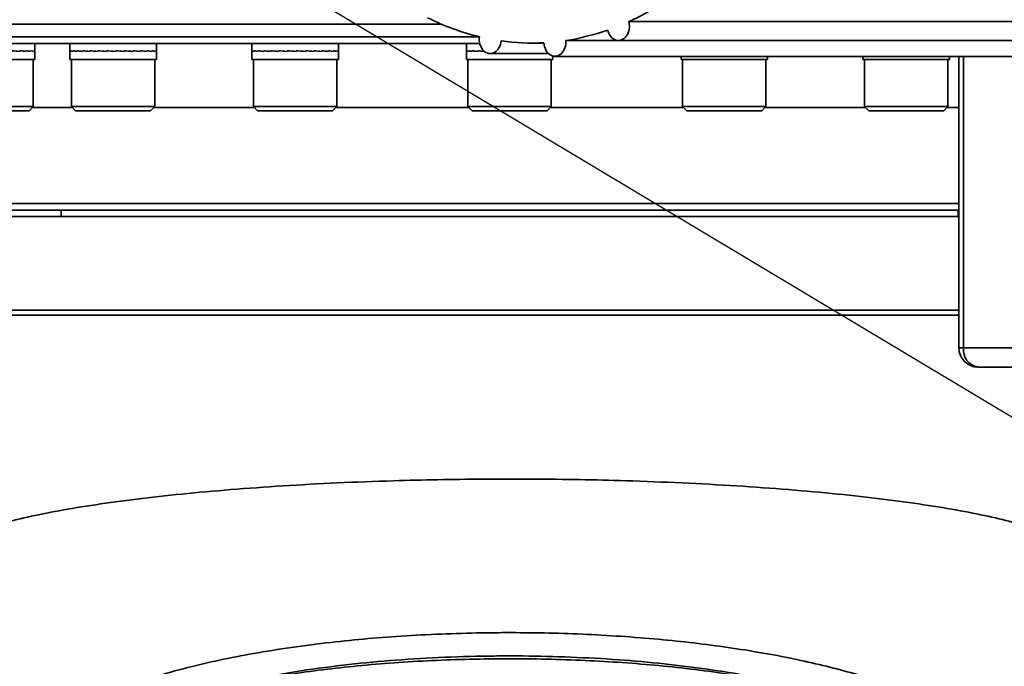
# Model space of a CAD drawing. Header units: millimetres. Extents: x 6316 to 18291, y -19059 to -9021.
# Tile 15 of 146: x 10668 to 10821, y -15990 to -15889. Entities that reach past the tile are written whole.
import ezdxf

# ---------------------------------------------------------------- set-up
doc = ezdxf.new("R2010")
doc.units = ezdxf.units.MM
doc.header["$LTSCALE"] = 10
doc.header["$PDSIZE"] = -1
doc.linetypes.add('CENTER', pattern=[50.8, 31.75, -6.35, 6.35, -6.35])
doc.layers.get('Defpoints').update_dxf_attribs({"true_color": 0x5e5e5e})
doc.layers.add('中心线层', color=1, linetype='CENTER')
doc.dimstyles.new('ISO-25', dxfattribs={"dimscale": 20, "dimtxt": 4, "dimasz": 3.05, "dimexe": 3, "dimexo": 0.625, "dimtad": 1, "dimdec": 0, "dimtxsty": 'Standard', "dimcen": 2.5, "dimclrd": 1, "dimclre": 1, "dimclrt": 4, "dimadec": 1, "dimazin": 2, "dimtfac": 1, "dimtdec": 0, "dimtmove": 0, "dimatfit": 0, "dimfxl": 1, "dimarcsym": 0})

# ---------------------------------------------------------------- blocks, each defined once
blk = doc.blocks.new('*D145')
at = {"layer": 'Defpoints', "color": 0, "linetype": 'ByBlock', "lineweight": 20, "transparency": 16777216}
for p in [(10584.24, -15808.37), (11013.17, -16065.33)]:
    blk.add_point(p, dxfattribs=at)
at = {"layer": '中心线层', "color": 1, "linetype": 'ByBlock', "lineweight": -2, "transparency": 16777216}
for p, q in [((10584.24, -15808.37), (11013.17, -16065.33)), ((11065.49, -16096.68), (11477.26, -16343.36))]:
    blk.add_line(p, q, dxfattribs=at)
at = {"layer": '中心线层', "color": 1, "linetype": 'ByBlock', "lineweight": 20, "transparency": 16777216}
blk.add_solid([(11070.72, -16087.96), (11060.27, -16105.4), (11013.17, -16065.33)], dxfattribs=at)
at = {"layer": '中心线层', "color": 4, "linetype": 'ByBlock', "lineweight": 20, "transparency": 16777216, "insert": (11399.48, -16235.04), "char_height": 80, "attachment_point": 5, "rotation": 329.0753}
blk.add_mtext('R500', dxfattribs=at)

msp = doc.modelspace()

# ---------------------------------------------------------------- linework, layer by layer
at = {"color": 7, "linetype": 'Continuous', "lineweight": 35}
for p, q in [((10733.6, -15889.87), (10649.15, -15889.87)), ((10874.24, -15889.48), (10762.84, -15889.48)), ((10644.24, -15891.87), (10739.51, -15891.87)), ((10739.57, -15892.87), (10645.24, -15892.87)), ((10670.15, -15894.05), (10670.15, -15892.87)), ((10675.62, -15892.87), (10675.62, -15894.06)), ((10689.12, -15894.06), (10689.12, -15892.87)), ((10704.01, -15892.87), (10704.01, -15894.07)), ((10717.51, -15894.07), (10717.51, -15892.87)), ((10737.49, -15892.87), (10737.49, -15894.08)), ((10747.77, -15892.82), (10749.59, -15892.82)), ((10874.24, -15892.43), (10753.01, -15892.43)), ((10761.21, -15892.43), (10874.24, -15892.43)), ((10667.79, -15894.03), (10667.79, -15894.12)), ((10668.76, -15894.03), (10668.76, -15894.12)), ((10668.76, -15894.12), (10668.76, -15894.03)), ((10669.5, -15894.03), (10669.5, -15894.12)), ((10669.5, -15894.12), (10669.5, -15894.03)), ((10669.97, -15894.03), (10669.97, -15894.12)), ((10669.97, -15894.12), (10669.97, -15894.03)), ((10670.15, -15894.03), (10670.15, -15894.12)), ((10670.15, -15894.12), (10670.15, -15894.03)), ((10670.15, -15895.37), (10670.15, -15894.05)), ((10675.62, -15894.06), (10675.62, -15895.37)), ((10675.71, -15894.03), (10675.71, -15894.12)), ((10675.71, -15894.12), (10675.71, -15894.12)), ((10676.07, -15894.03), (10676.07, -15894.12)), ((10676.07, -15894.12), (10676.07, -15894.03)), ((10676.71, -15894.03), (10676.71, -15894.12)), ((10676.71, -15894.12), (10676.71, -15894.03)), ((10677.6, -15894.03), (10677.6, -15894.12)), ((10677.6, -15894.12), (10677.6, -15894.03)), ((10678.7, -15894.03), (10678.7, -15894.12)), ((10678.7, -15894.12), (10678.7, -15894.03)), ((10679.95, -15894.03), (10679.95, -15894.12)), ((10679.95, -15894.12), (10679.95, -15894.03)), ((10681.32, -15894.03), (10681.32, -15894.12)), ((10681.32, -15894.12), (10681.32, -15894.03)), ((10681.32, -15894.03), (10681.32, -15894.03)), ((10682.73, -15894.03), (10682.73, -15894.12)), ((10682.73, -15894.12), (10682.73, -15894.03)), ((10682.73, -15894.12), (10682.73, -15894.12)), ((10684.12, -15894.03), (10684.12, -15894.12)), ((10684.12, -15894.12), (10684.12, -15894.03)), ((10685.44, -15894.03), (10685.44, -15894.12)), ((10685.44, -15894.12), (10685.44, -15894.03)), ((10686.62, -15894.03), (10686.62, -15894.12)), ((10686.62, -15894.12), (10686.62, -15894.03)), ((10687.62, -15894.03), (10687.62, -15894.12)), ((10687.62, -15894.12), (10687.62, -15894.03)), ((10688.39, -15894.03), (10688.39, -15894.12)), ((10688.39, -15894.12), (10688.39, -15894.03)), ((10688.89, -15894.03), (10688.89, -15894.12)), ((10688.89, -15894.12), (10688.89, -15894.03)), ((10689.11, -15894.03), (10689.11, -15894.12)), ((10689.11, -15894.12), (10689.11, -15894.03)), ((10689.12, -15895.37), (10689.12, -15894.06)), ((10704.01, -15894.07), (10704.01, -15895.37)), ((10704.07, -15894.03), (10704.07, -15894.12)), ((10704.07, -15894.12), (10704.07, -15894.03)), ((10704.4, -15894.03), (10704.4, -15894.12)), ((10704.4, -15894.12), (10704.4, -15894.03)), ((10705, -15894.03), (10705, -15894.12)), ((10705, -15894.12), (10705, -15894.03)), ((10705.86, -15894.03), (10705.86, -15894.12)), ((10705.86, -15894.12), (10705.86, -15894.03)), ((10706.94, -15894.03), (10706.94, -15894.12)), ((10706.94, -15894.12), (10706.94, -15894.03)), ((10708.18, -15894.03), (10708.18, -15894.12)), ((10708.18, -15894.12), (10708.18, -15894.03)), ((10709.53, -15894.03), (10709.53, -15894.12)), ((10709.53, -15894.12), (10709.53, -15894.03)), ((10709.53, -15894.03), (10709.53, -15894.03)), ((10710.94, -15894.03), (10710.94, -15894.12)), ((10710.94, -15894.12), (10710.94, -15894.03)), ((10710.94, -15894.12), (10710.94, -15894.12)), ((10712.34, -15894.03), (10712.34, -15894.12)), ((10712.34, -15894.12), (10712.34, -15894.03)), ((10713.67, -15894.03), (10713.67, -15894.12)), ((10713.67, -15894.12), (10713.67, -15894.03)), ((10714.87, -15894.03), (10714.87, -15894.12)), ((10714.87, -15894.12), (10714.87, -15894.03)), ((10715.89, -15894.03), (10715.89, -15894.12)), ((10715.89, -15894.12), (10715.89, -15894.03)), ((10716.69, -15894.03), (10716.69, -15894.12)), ((10716.69, -15894.12), (10716.69, -15894.03)), ((10717.23, -15894.03), (10717.23, -15894.12)), ((10717.23, -15894.12), (10717.23, -15894.03)), ((10717.49, -15894.03), (10717.49, -15894.12)), ((10717.49, -15894.12), (10717.49, -15894.03)), ((10717.51, -15895.37), (10717.51, -15894.07)), ((10737.49, -15894.08), (10737.49, -15895.37)), ((10737.53, -15894.03), (10737.53, -15894.12)), ((10737.53, -15894.03), (10737.53, -15894.12)), ((10737.82, -15894.12), (10737.82, -15894.03)), ((10737.83, -15894.03), (10737.83, -15894.12)), ((10738.4, -15894.03), (10738.4, -15894.12)), ((10738.4, -15894.12), (10738.4, -15894.03)), ((10739.23, -15894.03), (10739.23, -15894.12)), ((10739.23, -15894.12), (10739.23, -15894.03)), ((10740.28, -15894.09), (10740.28, -15894.12)), ((10740.28, -15894.12), (10740.28, -15894.09)), ((10741.21, -15894.45), (10750.28, -15894.45)), ((10750.99, -15895.37), (10750.99, -15894.86)), ((10751.3, -15894.89), (10874.24, -15894.89)), ((10770.98, -15894.89), (10770.98, -15895.37)), ((10784.48, -15895.37), (10784.48, -15894.89)), ((10799.37, -15894.89), (10799.37, -15895.37)), ((10812.87, -15895.37), (10812.87, -15894.89)), ((10814.34, -15894.89), (10814.34, -15940.37)), ((10815.07, -15894.89), (10815.07, -15940.37)), ((10656.65, -15895.37), (10670.15, -15895.37)), ((10669.9, -15902.72), (10669.9, -15895.37)), ((10675.62, -15895.37), (10689.12, -15895.37)), ((10675.87, -15895.37), (10675.87, -15902.72)), ((10688.87, -15902.72), (10688.87, -15895.37)), ((10704.01, -15895.37), (10705, -15895.37)), ((10704.26, -15895.37), (10704.26, -15902.72)), ((10705, -15895.37), (10717.51, -15895.37)), ((10717.26, -15902.72), (10717.26, -15895.37)), ((10737.49, -15895.37), (10740.28, -15895.37)), ((10737.74, -15895.37), (10737.74, -15902.72)), ((10740.28, -15895.37), (10750.99, -15895.37)), ((10750.74, -15902.72), (10750.74, -15895.37)), ((10770.98, -15895.37), (10776.15, -15895.37)), ((10771.23, -15895.37), (10771.23, -15902.72)), ((10776.15, -15895.37), (10784.48, -15895.37)), ((10784.23, -15902.72), (10784.23, -15895.37)), ((10799.37, -15895.37), (10807.17, -15895.37)), ((10799.62, -15895.37), (10799.62, -15902.72)), ((10807.17, -15895.37), (10812.87, -15895.37)), ((10812.62, -15902.72), (10812.62, -15895.37)), ((10665.89, -15902.72), (10669.9, -15902.72)), ((10669.25, -15903.37), (10669.9, -15902.72)), ((10675.87, -15902.72), (10676.52, -15903.37)), ((10675.87, -15902.72), (10686.97, -15902.72)), ((10686.97, -15902.72), (10688.87, -15902.72)), ((10688.22, -15903.37), (10688.87, -15902.72)), ((10704.26, -15902.72), (10704.91, -15903.37)), ((10704.26, -15902.72), (10716.76, -15902.72)), ((10716.61, -15903.37), (10717.26, -15902.72)), ((10716.76, -15902.72), (10717.26, -15902.72)), ((10737.74, -15902.72), (10738.39, -15903.37)), ((10737.74, -15902.72), (10750.74, -15902.72)), ((10750.09, -15903.37), (10750.74, -15902.72)), ((10771.23, -15902.72), (10771.88, -15903.37)), ((10771.23, -15902.72), (10784.23, -15902.72)), ((10783.58, -15903.37), (10784.23, -15902.72)), ((10799.62, -15902.72), (10800.27, -15903.37)), ((10799.62, -15902.72), (10812.62, -15902.72)), ((10811.97, -15903.37), (10812.62, -15902.72)), ((10669.25, -15903.37), (10665.64, -15903.37)), ((10669.75, -15902.87), (10676.02, -15902.87)), ((10686.51, -15903.37), (10676.52, -15903.37)), ((10688.22, -15903.37), (10686.51, -15903.37)), ((10688.72, -15902.87), (10704.41, -15902.87)), ((10716.16, -15903.37), (10704.91, -15903.37)), ((10716.61, -15903.37), (10716.16, -15903.37)), ((10717.2, -15902.87), (10737.89, -15902.87)), ((10750.09, -15903.37), (10738.39, -15903.37)), ((10750.59, -15902.87), (10771.29, -15902.87)), ((10783.58, -15903.37), (10771.88, -15903.37)), ((10784.08, -15902.87), (10799.77, -15902.87)), ((10811.97, -15903.37), (10800.27, -15903.37)), ((10812.47, -15902.87), (10814.34, -15902.87)), ((10664.34, -15917.87), (10814.34, -15917.87)), ((10665.34, -15918.87), (10814.34, -15918.87)), ((10674.24, -15918.87), (10674.24, -15919.87)), ((10814.24, -15919.87), (10814.24, -15918.87)), ((10814.34, -15940.37), (10815.07, -15940.37)), ((10815.07, -15940.37), (10827.54, -15940.37)), ((10829.8, -15943.37), (10817.34, -15943.37)), ((10747.94, -15960.84), (10739.94, -15960.84))]:
    msp.add_line(p, q, dxfattribs=at)
for centre, radius, start, end in [((10817.34, -15940.37), 3, 180, 270), ((10817.76, -15940.7), 2.71, 173.1617, 260.9227)]:
    msp.add_arc(centre, radius, start, end, dxfattribs=at)
for centre, major_axis, ratio, start_param, end_param in [((10747.77, -15832.82), (0, 60), 0.763039, 3.477123, 3.623035), ((10747.77, -15832.82), (0, 60), 0.763039, 2.776871, 2.960285), ((10761.21, -15890.18), (0, 2.25), 0.763039, 1.850073, 5.029168), ((10741.21, -15892.2), (0, 2.25), 0.763039, 1.40824, 4.587335), ((10747.77, -15832.82), (0, 60), 0.763039, 3.256206, 3.402118), ((10747.77, -15832.82), (0, 60), 0.763039, 3.03529, 3.181202), ((10751.3, -15892.64), (0, 2.25), 0.763039, 1.629156, 4.808251), ((10663.4, -15894.03), (6.75, -0.38), 0.030514, 0.865462, 1.074901), ((10663.4, -15894.03), (6.75, -0.33), 0.04156, 0.656331, 0.865771), ((10663.4, -15894.12), (6.75, -0.26), 0.0508, 0.656487, 0.865926), ((10663.4, -15894.03), (6.75, -0.26), 0.050808, 0.44685, 0.656289), ((10663.4, -15894.12), (6.75, -0.19), 0.057838, 0.446661, 0.656101), ((10663.4, -15894.03), (6.75, -0.19), 0.057844, 0.237024, 0.446463), ((10663.4, -15894.12), (6.75, -0.1), 0.062344, 0.236556, 0.445996), ((10663.4, -15894.03), (6.75, -0.1), 0.062347, 0.026919, 0.236358), ((10663.4, -15894.12), (6.75, -0.01), 0.064108, 0.026288, 0.235728), ((10663.4, -15894.03), (6.75, -0.01), 0.064108, 0.000107, 0.02609), ((10663.4, -15894.12), (6.75, 0.08), 0.063047, 6.256068, 6.308625), ((10682.37, -15894.03), (6.75, 0.02), 0.064042, 3.141378, 3.298655), ((10682.37, -15894.12), (6.75, -0.07), 0.063334, 3.142231, 3.29931), ((10682.37, -15894.03), (6.75, -0.07), 0.063332, 3.299508, 3.508948), ((10682.37, -15894.12), (6.75, -0.16), 0.059839, 3.300052, 3.509492), ((10682.37, -15894.03), (6.75, -0.16), 0.059834, 3.50969, 3.719129), ((10682.37, -15894.12), (6.75, -0.24), 0.053718, 3.509993, 3.719433), ((10682.37, -15894.03), (6.75, -0.24), 0.053711, 3.719631, 3.92907), ((10682.37, -15894.12), (6.75, -0.31), 0.045253, 3.719608, 3.929047), ((10682.37, -15894.03), (6.75, -0.31), 0.045244, 3.929244, 4.138684), ((10682.37, -15894.12), (6.75, -0.36), 0.034827, 3.928866, 4.138306), ((10682.37, -15894.03), (6.75, -0.36), 0.034816, 4.138503, 4.347942), ((10682.37, -15894.12), (6.75, -0.4), 0.0229, 4.137802, 4.347242), ((10682.37, -15894.03), (6.75, -0.4), 0.022888, 4.347438, 4.556878), ((10682.37, -15894.12), (6.75, -0.43), 0.009992, 4.346503, 4.555942), ((10682.37, -15894.03), (6.75, -0.43), 0.00998, 4.556139, 4.765578), ((10682.37, -15894.12), (6.75, -0.43), 0.003343, 1.518651, 1.72809), ((10682.37, -15894.03), (6.75, -0.43), 0.003355, 1.309015, 1.518454), ((10682.37, -15894.12), (6.75, -0.42), 0.016535, 1.310021, 1.519461), ((10682.37, -15894.03), (6.75, -0.42), 0.016547, 1.100385, 1.309825), ((10682.37, -15894.12), (6.75, -0.39), 0.029019, 1.101217, 1.310657), ((10682.37, -15894.03), (6.75, -0.39), 0.029031, 0.891581, 1.10102), ((10682.37, -15894.12), (6.75, -0.34), 0.040258, 0.892128, 1.101567), ((10682.37, -15894.03), (6.75, -0.34), 0.040268, 0.682491, 0.891931), ((10682.37, -15894.12), (6.75, -0.27), 0.049757, 0.682691, 0.892131), ((10682.37, -15894.03), (6.75, -0.27), 0.049765, 0.473055, 0.682494), ((10682.37, -15894.12), (6.75, -0.2), 0.057092, 0.472907, 0.682346), ((10682.37, -15894.03), (6.75, -0.2), 0.057097, 0.263269, 0.472709), ((10682.37, -15894.12), (6.75, -0.11), 0.061927, 0.262831, 0.472271), ((10682.37, -15894.03), (6.75, -0.11), 0.061931, 0.053194, 0.262633), ((10682.37, -15894.12), (6.75, -0.02), 0.064041, 0.052576, 0.262015), ((10682.37, -15894.03), (6.75, -0.02), 0.064042, 0.000215, 0.052378), ((10682.37, -15894.12), (6.75, 0.07), 0.063334, 6.282547, 6.334907), ((10710.76, -15894.03), (6.75, 0.03), 0.063931, 3.14127, 3.272367), ((10710.76, -15894.12), (6.75, -0.06), 0.063577, 3.142127, 3.273027), ((10710.76, -15894.03), (6.75, -0.06), 0.063575, 3.273225, 3.482664), ((10710.76, -15894.12), (6.75, -0.15), 0.060424, 3.273791, 3.48323), ((10710.76, -15894.03), (6.75, -0.15), 0.060419, 3.483428, 3.692867), ((10710.76, -15894.12), (6.75, -0.23), 0.054618, 3.483767, 3.693207), ((10710.76, -15894.03), (6.75, -0.23), 0.054611, 3.693405, 3.902844), ((10710.76, -15894.12), (6.75, -0.3), 0.046427, 3.693425, 3.902865), ((10710.76, -15894.03), (6.75, -0.3), 0.046419, 3.903062, 4.112502), ((10710.76, -15894.12), (6.75, -0.36), 0.036222, 3.902728, 4.112167), ((10710.76, -15894.03), (6.75, -0.36), 0.036212, 4.112364, 4.321804), ((10710.76, -15894.12), (6.75, -0.4), 0.024456, 4.1117, 4.32114), ((10710.76, -15894.03), (6.75, -0.4), 0.024444, 4.321336, 4.530776), ((10710.76, -15894.12), (6.75, -0.43), 0.01164, 4.320424, 4.529864), ((10710.76, -15894.03), (6.75, -0.43), 0.011628, 4.53006, 4.739499), ((10710.76, -15894.12), (6.75, -0.43), 0.001672, 1.544724, 1.754163), ((10710.76, -15894.03), (6.75, -0.43), 0.001684, 1.335088, 1.544527), ((10710.76, -15894.12), (6.75, -0.42), 0.014913, 1.336107, 1.545547), ((10710.76, -15894.03), (6.75, -0.42), 0.014925, 1.126471, 1.335911), ((10710.76, -15894.12), (6.75, -0.39), 0.027516, 1.127331, 1.336771), ((10710.76, -15894.03), (6.75, -0.39), 0.027528, 0.917695, 1.127135), ((10710.76, -15894.12), (6.75, -0.34), 0.038939, 0.918282, 1.127721), ((10710.76, -15894.03), (6.75, -0.34), 0.038949, 0.708645, 0.918085), ((10710.76, -15894.12), (6.75, -0.28), 0.04868, 0.708891, 0.91833), ((10710.76, -15894.03), (6.75, -0.28), 0.048688, 0.499254, 0.708693), ((10710.76, -15894.12), (6.75, -0.21), 0.056305, 0.499147, 0.708587), ((10710.76, -15894.03), (6.75, -0.21), 0.056312, 0.28951, 0.49895), ((10710.76, -15894.12), (6.75, -0.12), 0.061468, 0.289103, 0.498543), ((10710.76, -15894.03), (6.75, -0.12), 0.061472, 0.079466, 0.288905), ((10710.76, -15894.12), (6.75, -0.03), 0.06393, 0.078863, 0.288302), ((10710.76, -15894.03), (6.75, -0.03), 0.063931, 0.000322, 0.078665), ((10710.76, -15894.12), (6.75, 0.06), 0.063577, 6.282651, 6.361191), ((10744.24, -15894.03), (6.75, 0.05), 0.063777, 3.141164, 3.246081), ((10744.24, -15894.12), (6.75, -0.05), 0.063776, 3.142022, 3.246742), ((10744.24, -15894.03), (6.75, -0.05), 0.063774, 3.24694, 3.456379), ((10744.24, -15894.12), (6.75, -0.13), 0.060967, 3.247525, 3.456965), ((10744.24, -15894.12), (6.75, -0.22), 0.055481, 3.457536, 3.666976), ((10744.24, -15894.03), (6.75, -0.13), 0.060963, 3.457163, 3.666602), ((10744.24, -15894.03), (6.75, -0.22), 0.055474, 3.667174, 3.876613), ((10744.24, -15894.12), (6.75, -0.29), 0.04757, 3.667237, 3.876677), ((10744.24, -15894.03), (6.75, -0.29), 0.047561, 3.876874, 4.086314), ((10744.24, -15894.12), (6.75, -0.35), 0.037593, 3.876584, 4.086024)]:
    msp.add_ellipse(centre, major_axis=major_axis, ratio=ratio, start_param=start_param, end_param=end_param, dxfattribs=at)
for points, knots in [([(10664.32, -15919.87), (10664.34, -15919.87), (10664.39, -15919.87), (10665.53, -15919.87), (10667.54, -15919.87), (10670.45, -15919.87), (10674.19, -15919.87), (10678.71, -15919.87), (10683.98, -15919.87), (10689.93, -15919.87), (10696.5, -15919.87), (10703.6, -15919.87), (10711.17, -15919.87), (10719.1, -15919.87), (10727.32, -15919.87), (10735.74, -15919.87), (10744.24, -15919.87), (10752.75, -15919.87), (10761.16, -15919.87), (10769.39, -15919.87), (10777.32, -15919.87), (10784.89, -15919.87), (10791.99, -15919.87), (10798.55, -15919.87), (10804.52, -15919.87), (10809.72, -15919.87), (10812.99, -15919.87), (10814.28, -15919.87), (10814.34, -15919.87)], [0, 0, 0, 0, 0.031001, 0.071301, 0.111603, 0.151905, 0.192207, 0.232508, 0.272808, 0.313108, 0.353407, 0.393708, 0.43401, 0.474313, 0.514614, 0.554915, 0.595214, 0.635513, 0.675814, 0.716116, 0.756418, 0.79672, 0.837021, 0.877321, 0.91762, 0.95792, 0.998221, 1, 1, 1, 1]), ([(10664.32, -15934.49), (10664.34, -15934.49), (10664.39, -15934.49), (10665.53, -15934.49), (10667.54, -15934.49), (10670.45, -15934.49), (10674.19, -15934.49), (10678.71, -15934.49), (10683.98, -15934.49), (10689.93, -15934.49), (10696.5, -15934.49), (10703.6, -15934.49), (10711.17, -15934.49), (10719.1, -15934.49), (10727.32, -15934.49), (10735.74, -15934.49), (10744.24, -15934.49), (10752.75, -15934.49), (10761.16, -15934.49), (10769.39, -15934.49), (10777.32, -15934.49), (10784.89, -15934.49), (10791.99, -15934.49), (10798.55, -15934.49), (10804.52, -15934.49), (10809.72, -15934.49), (10812.99, -15934.49), (10814.28, -15934.49), (10814.34, -15934.49)], [0, 0, 0, 0, 0.031001, 0.071301, 0.111603, 0.151905, 0.192207, 0.232508, 0.272808, 0.313108, 0.353407, 0.393708, 0.43401, 0.474313, 0.514614, 0.554915, 0.595214, 0.635513, 0.675814, 0.716116, 0.756418, 0.79672, 0.837021, 0.877321, 0.91762, 0.95792, 0.998221, 1, 1, 1, 1]), ([(10814.34, -15935.25), (10814.29, -15935.25), (10813.01, -15935.25), (10809.75, -15935.25), (10804.56, -15935.25), (10798.58, -15935.25), (10792.02, -15935.25), (10784.91, -15935.25), (10777.34, -15935.25), (10769.4, -15935.25), (10761.17, -15935.25), (10752.76, -15935.25), (10744.24, -15935.25), (10735.73, -15935.25), (10727.31, -15935.25), (10719.09, -15935.25), (10711.15, -15935.25), (10703.58, -15935.25), (10696.47, -15935.25), (10689.9, -15935.25), (10683.95, -15935.25), (10678.67, -15935.25), (10674.15, -15935.25), (10670.4, -15935.25), (10667.53, -15935.25), (10665.72, -15935.25), (10665.22, -15935.25), (10665.06, -15935.25)], [0, 0, 0, 0, 0.0014, 0.0439261, 0.0864506, 0.1289745, 0.1714988, 0.2140244, 0.2565514, 0.2990788, 0.3416053, 0.3841304, 0.4266544, 0.4691784, 0.5117035, 0.55423, 0.5967574, 0.6392844, 0.68181, 0.7243344, 0.7668582, 0.8093827, 0.8519088, 0.8944359, 0.9369632, 0.9794894, 1, 1, 1, 1]), ([(10739.94, -15960.84), (10737.63, -15960.87), (10732.99, -15960.92), (10725.41, -15961.11), (10717.29, -15961.42), (10708.78, -15961.88), (10700.66, -15962.47), (10693.02, -15963.16), (10685.96, -15963.95), (10679.53, -15964.82), (10673.82, -15965.77), (10668.87, -15966.77), (10664.75, -15967.81), (10661.5, -15968.88), (10659.12, -15969.96), (10657.76, -15971.04), (10657.22, -15971.82), (10657.42, -15972.22), (10657.45, -15972.27)], [0, 0, 0, 0, 0.052051, 0.104101, 0.172208, 0.240315, 0.308422, 0.376529, 0.444637, 0.512744, 0.580852, 0.64896, 0.717068, 0.785176, 0.853284, 0.921392, 0.9895, 1, 1, 1, 1]), ([(10831.04, -15972.27), (10831.07, -15972.22), (10831.27, -15971.82), (10830.73, -15971.04), (10829.37, -15969.96), (10826.99, -15968.88), (10823.74, -15967.81), (10819.61, -15966.77), (10814.67, -15965.77), (10808.96, -15964.82), (10802.53, -15963.95), (10795.47, -15963.16), (10787.83, -15962.47), (10779.71, -15961.88), (10771.2, -15961.42), (10762.98, -15961.1), (10755.2, -15960.91), (10750.36, -15960.86), (10747.94, -15960.84)], [0, 0, 0, 0, 0.010458, 0.07826, 0.146062, 0.213864, 0.281666, 0.349468, 0.41727, 0.485072, 0.552874, 0.620675, 0.688477, 0.756278, 0.824079, 0.89188, 0.94594, 1, 1, 1, 1]), ([(10668.75, -16007.65), (10668.75, -16007.65), (10668.61, -16006.99), (10668.54, -16005.66), (10669.09, -16003.71), (10670.23, -16001.82), (10671.92, -16000), (10674.2, -15998.19), (10677.05, -15996.44), (10680.43, -15994.77), (10684.34, -15993.17), (10688.83, -15991.65), (10693.72, -15990.28), (10698.89, -15989.07), (10704.31, -15988.01), (10710.14, -15987.08), (10716.12, -15986.31), (10722.12, -15985.71), (10728.12, -15985.26), (10734.31, -15984.96), (10739.79, -15984.82), (10745.16, -15984.78), (10750.41, -15984.84), (10756.39, -15985.05), (10762.35, -15985.4), (10768.15, -15985.87), (10773.71, -15986.47), (10779.05, -15987.19), (10784.19, -15988.02), (10789.11, -15988.98), (10793.72, -15990.03), (10798.05, -15991.18), (10802.04, -15992.44), (10805.73, -15993.79), (10809.05, -15995.23), (10811.99, -15996.76), (10814.49, -15998.35), (10816.62, -16000.05), (10818.28, -16001.85), (10819.42, -16003.76), (10819.95, -16005.69), (10819.88, -16007), (10819.74, -16007.65), (10819.74, -16007.65)], [0, 0, 0, 0, 0, 0.029592, 0.059412, 0.08694, 0.114468, 0.142765, 0.17106, 0.198662, 0.226263, 0.254762, 0.283258, 0.309119, 0.334979, 0.361703, 0.388427, 0.41244, 0.436453, 0.461214, 0.485974, 0.500751, 0.524009, 0.547266, 0.571207, 0.595148, 0.618175, 0.641201, 0.664854, 0.688507, 0.712122, 0.735738, 0.759954, 0.784171, 0.809129, 0.834088, 0.859655, 0.885223, 0.913505, 0.941788, 0.970894, 1, 1, 1, 1, 1]), ([(10792.52, -15994.04), (10790.42, -15993.49), (10786.52, -15992.48), (10780.05, -15991.24), (10773.53, -15990.24), (10766.62, -15989.44), (10759.4, -15988.87), (10751.96, -15988.51), (10745.76, -15988.41), (10739.48, -15988.45), (10733.13, -15988.64), (10725.52, -15989.12), (10717.98, -15989.85), (10710.63, -15990.86), (10703.61, -15992.14), (10698.84, -15993.25), (10696.41, -15993.92), (10695.96, -15994.04)], [0, 0, 0, 0, 0.080479, 0.149719, 0.219161, 0.288387, 0.35829, 0.428417, 0.498315, 0.53118, 0.603413, 0.675897, 0.748137, 0.826132, 0.90443, 0.98245, 1, 1, 1, 1]), ([(10696.45, -15993.93), (10698.55, -15993.44), (10702.93, -15992.42), (10709.53, -15991.31), (10715.73, -15990.48), (10721.23, -15989.89), (10726.94, -15989.43), (10732.81, -15989.1), (10738.72, -15988.9), (10744.7, -15988.84), (10750.74, -15988.92), (10756.74, -15989.15), (10762.59, -15989.5), (10768.32, -15989.99), (10773.93, -15990.62), (10779.96, -15991.47), (10786.08, -15992.53), (10790.02, -15993.46), (10791.9, -15993.9)], [0, 0, 0, 0, 0.078835, 0.16499, 0.220843, 0.276695, 0.334129, 0.391562, 0.448117, 0.504672, 0.562914, 0.621157, 0.677895, 0.734634, 0.793039, 0.851444, 0.929103, 1, 1, 1, 1])]:
    msp.add_open_spline(points, degree=3, knots=knots, dxfattribs=at)
at = {"layer": '中心线层', "color": 1, "linetype": 'ByBlock', "lineweight": 20}
msp.add_circle((10584.24, -15808.37), 500, dxfattribs=at)

# ---------------------------------------------------------------- dimensions: what is measured, and where the dimension line sits
dim = msp.add_radius_dim(center=(10584.24, -15808.37), mpoint=(11013.17, -16065.33), dimstyle='ISO-25', dxfattribs=at)
dim.commit()
dim.dimension.update_dxf_attribs({"geometry": '*D145', "text_midpoint": (11372.27, -16280.46), "dimtype": 164})

doc.saveas('drawing.dxf')
